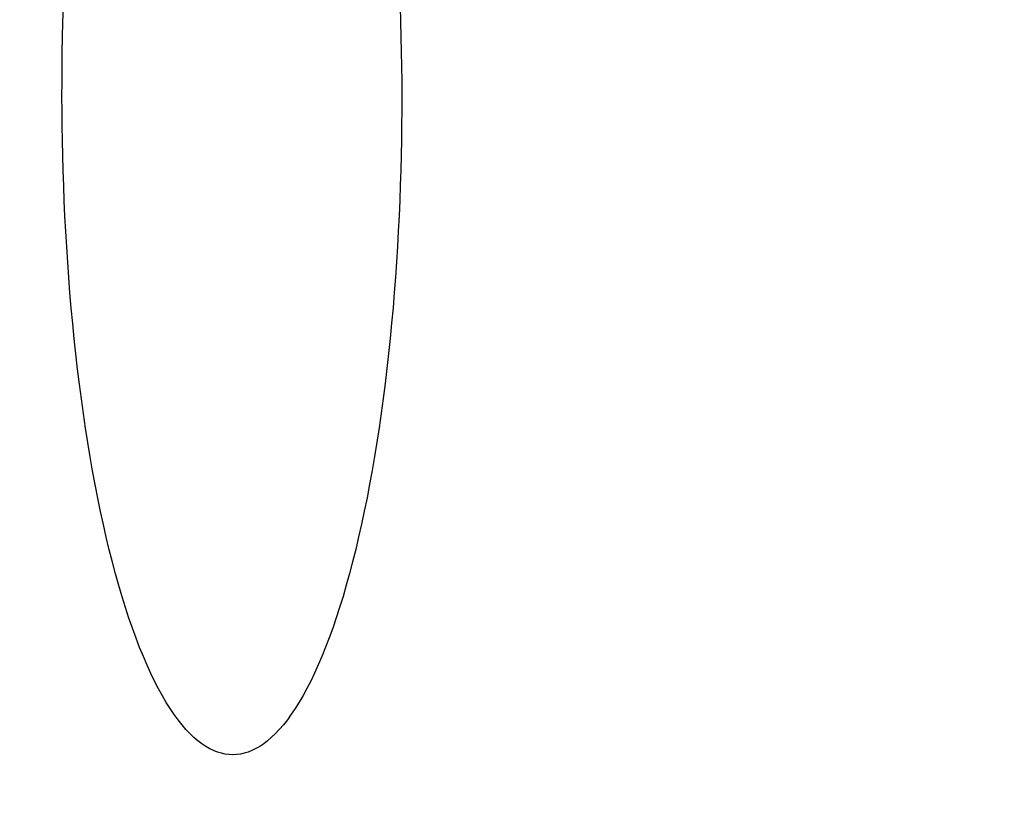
# Model space of a CAD drawing. Header units: millimetres. Extents: x -2852 to 102, y -106 to 97.
# Tile 144 of 256: x -2380 to -2369, y -12 to -4. Entities that reach past the tile are written whole.
import ezdxf

# ---------------------------------------------------------------- set-up
doc = ezdxf.new("R2010")
doc.units = ezdxf.units.MM
doc.header["$MEASUREMENT"] = 0
doc.layers.add('Predefinito', color=5, linetype='Continuous')

msp = doc.modelspace()

# ---------------------------------------------------------------- linework, layer by layer
at = {"layer": 'Predefinito', "extrusion": (-0.001366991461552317, 0.9999990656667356, 0)}
msp.add_lwpolyline([(1893.351324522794, 1025.42292373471), (1943.995638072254, 932.9039963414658), (1961.195860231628, 903.3342027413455), (1978.993972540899, 874.0949544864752), (1998.616769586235, 843.5455550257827), (2019.57383825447, 812.9372917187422), (2030.542156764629, 797.7648246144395), (2041.807183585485, 782.7956663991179), (2053.362682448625, 768.0910785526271), (2065.262349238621, 753.6442822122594), (2077.378819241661, 739.6632572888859), (2089.887840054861, 726.0076633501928), (2102.541407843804, 713.0045566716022), (2109.031955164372, 706.653154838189), (2115.637419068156, 700.4117466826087), (2122.164949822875, 694.4647839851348), (2128.809624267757, 688.6383311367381), (2135.576121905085, 682.9420587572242), (2142.469122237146, 677.385637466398), (2149.247856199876, 672.1639067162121), (2156.152456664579, 667.0940738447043), (2163.186477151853, 662.1888820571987), (2170.353255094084, 657.4618598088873), (2177.385123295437, 653.090251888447), (2184.545983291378, 648.9110545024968), (2191.838042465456, 644.9391512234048), (2199.261258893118, 641.1914949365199), (2206.558744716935, 637.7994573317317), (2213.976013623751, 634.6499397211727), (2217.728858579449, 633.1713967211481), (2221.510611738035, 631.7599396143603), (2225.320770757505, 630.4178294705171), (2229.158833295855, 629.1473273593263), (2233.492784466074, 627.8109071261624), (2237.855495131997, 626.5693829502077), (2242.242043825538, 625.4243394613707), (2246.65050374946, 624.3753822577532), (2250.820668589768, 623.4747271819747), (2255.007433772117, 622.6581809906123), (2259.208897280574, 621.9254063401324), (2263.422687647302, 621.2759436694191), (2267.618848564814, 620.7126819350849), (2271.823276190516, 620.2303412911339), (2276.03452739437, 619.8281001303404), (2280.25115904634, 619.5051368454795), (2284.471709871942, 619.2606014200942), (2288.694646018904, 619.0935302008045), (2292.918415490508, 619.0029311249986), (2297.141466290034, 618.9878121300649), (2305.55707747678, 619.1790170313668), (2313.954794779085, 619.6579889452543), (2322.325882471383, 620.4160973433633), (2330.66210220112, 621.4445185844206), (2338.947760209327, 622.733170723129), (2347.184703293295, 624.2748402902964), (2355.367115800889, 626.0616068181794), (2363.489182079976, 628.0855498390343), (2371.510279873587, 630.3286765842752), (2379.462038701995, 632.7929579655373), (2387.340598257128, 635.4722975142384), (2395.141678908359, 638.3606017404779), (2402.771482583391, 641.4149501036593), (2410.318012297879, 644.6638726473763), (2417.777958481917, 648.1037776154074), (2425.148011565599, 651.731073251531), (2432.266807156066, 655.457280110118), (2439.29190530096, 659.3574054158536), (2446.218870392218, 663.4296977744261), (2453.043600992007, 667.6731772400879), (2459.336958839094, 671.8008511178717), (2465.532588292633, 676.0781928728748), (2471.625899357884, 680.5058177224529), (2477.611476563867, 685.0847145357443), (2485.196021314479, 691.2439231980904), (2492.572953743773, 697.6527941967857), (2496.48016059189, 701.227419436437), (2500.322119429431, 704.8714970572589), (2504.097656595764, 708.5832848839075), (2507.805818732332, 712.3606644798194), (2514.889817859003, 719.9615224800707), (2521.70957167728, 727.7888870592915), (2528.210201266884, 735.7512486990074), (2534.459556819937, 743.8977345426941), (2540.461105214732, 752.2003302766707), (2546.233647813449, 760.6471974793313), (2551.824459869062, 769.2712208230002), (2557.213527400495, 778.000570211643), (2562.522258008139, 786.9957281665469), (2567.663563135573, 796.0696525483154), (2577.52678111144, 814.3908881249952), (2632.82336339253, 924.5810875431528), (2644.451836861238, 945.9817918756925), (2657.017906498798, 967.7557466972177), (2680.503230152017, 1005.603319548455), (2683.726436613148, 1011.103481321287), (2686.673477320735, 1016.485880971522), (2687.995116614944, 1019.075738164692), (2689.268848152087, 1021.731139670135), (2690.354444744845, 1024.168534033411), (2690.874860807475, 1025.41657920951), (2691.377838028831, 1026.687096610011)], dxfattribs=at)
msp.add_lwpolyline([(1893.351324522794, 1025.42292373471), (1943.995638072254, 932.9039963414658), (1961.195860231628, 903.3342027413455), (1978.993972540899, 874.0949544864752), (1998.616769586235, 843.5455550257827), (2019.57383825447, 812.9372917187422), (2030.542156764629, 797.7648246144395), (2041.807183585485, 782.7956663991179), (2053.362682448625, 768.0910785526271), (2065.262349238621, 753.6442822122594), (2077.378819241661, 739.6632572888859), (2089.887840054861, 726.0076633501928), (2102.541407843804, 713.0045566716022), (2109.031955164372, 706.653154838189), (2115.637419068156, 700.4117466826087), (2122.164949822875, 694.4647839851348), (2128.809624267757, 688.6383311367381), (2135.576121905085, 682.9420587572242), (2142.469122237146, 677.385637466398), (2149.247856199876, 672.1639067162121), (2156.152456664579, 667.0940738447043), (2163.186477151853, 662.1888820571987), (2170.353255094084, 657.4618598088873), (2177.385123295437, 653.090251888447), (2184.545983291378, 648.9110545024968), (2191.838042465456, 644.9391512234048), (2199.261258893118, 641.1914949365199), (2206.558744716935, 637.7994573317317), (2213.976013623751, 634.6499397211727), (2217.728858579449, 633.1713967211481), (2221.510611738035, 631.7599396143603), (2225.320770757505, 630.4178294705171), (2229.158833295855, 629.1473273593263), (2233.492784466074, 627.8109071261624), (2237.855495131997, 626.5693829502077), (2242.242043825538, 625.4243394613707), (2246.65050374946, 624.3753822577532), (2250.820668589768, 623.4747271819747), (2255.007433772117, 622.6581809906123), (2259.208897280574, 621.9254063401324), (2263.422687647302, 621.2759436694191), (2267.618848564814, 620.7126819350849), (2271.823276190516, 620.2303412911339), (2276.03452739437, 619.8281001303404), (2280.25115904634, 619.5051368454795), (2284.471709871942, 619.2606014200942), (2288.694646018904, 619.0935302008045), (2292.918415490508, 619.0029311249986), (2297.141466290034, 618.9878121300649), (2305.55707747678, 619.1790170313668), (2313.954794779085, 619.6579889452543), (2322.325882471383, 620.4160973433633), (2330.66210220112, 621.4445185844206), (2338.947760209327, 622.733170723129), (2347.184703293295, 624.2748402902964), (2355.367115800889, 626.0616068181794), (2363.489182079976, 628.0855498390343), (2371.510279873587, 630.3286765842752), (2379.462038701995, 632.7929579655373), (2387.340598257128, 635.4722975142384), (2395.141678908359, 638.3606017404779), (2402.771482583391, 641.4149501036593), (2410.318012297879, 644.6638726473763), (2417.777958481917, 648.1037776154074), (2425.148011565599, 651.731073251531), (2432.266807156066, 655.457280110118), (2439.29190530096, 659.3574054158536), (2446.218870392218, 663.4296977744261), (2453.043600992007, 667.6731772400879), (2459.336958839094, 671.8008511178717), (2465.532588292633, 676.0781928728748), (2471.625899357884, 680.5058177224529), (2477.611476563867, 685.0847145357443), (2485.196021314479, 691.2439231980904), (2492.572953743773, 697.6527941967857), (2496.48016059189, 701.227419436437), (2500.322119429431, 704.8714970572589), (2504.097656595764, 708.5832848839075), (2507.805818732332, 712.3606644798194), (2514.889817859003, 719.9615224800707), (2521.70957167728, 727.7888870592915), (2528.210201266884, 735.7512486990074), (2534.459556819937, 743.8977345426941), (2540.461105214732, 752.2003302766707), (2546.233647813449, 760.6471974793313), (2551.824459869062, 769.2712208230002), (2557.213527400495, 778.000570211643), (2562.522258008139, 786.9957281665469), (2567.663563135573, 796.0696525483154), (2577.52678111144, 814.3908881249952), (2632.82336339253, 924.5810875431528), (2644.451836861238, 945.9817918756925), (2657.017906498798, 967.7557466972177), (2680.503230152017, 1005.603319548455), (2683.726436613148, 1011.103481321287), (2686.673477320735, 1016.485880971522), (2687.995116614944, 1019.075738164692), (2689.268848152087, 1021.731139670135), (2690.354444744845, 1024.168534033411), (2690.874860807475, 1025.41657920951), (2691.377838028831, 1026.687096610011)], dxfattribs=at)
at = {"layer": 'Predefinito', "extrusion": (-0.001366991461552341, 0.9999990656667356, 0)}
msp.add_lwpolyline([(2685.093597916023, 1029.656408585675), (2684.652767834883, 1028.514424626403), (2684.178802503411, 1027.353558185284), (2683.136399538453, 1024.977799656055), (2681.976255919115, 1022.534376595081), (2680.708238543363, 1020.028532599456), (2679.342214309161, 1017.465511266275), (2677.888050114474, 1014.850556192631), (2674.754769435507, 1009.485819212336), (2647.236081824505, 964.8120572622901), (2634.885210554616, 943.0068633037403), (2623.437528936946, 921.6081928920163), (2573.471985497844, 821.6063727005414), (2563.678453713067, 803.1830507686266), (2553.533115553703, 785.344988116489), (2548.272492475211, 776.6534082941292), (2542.856685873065, 768.1177184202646), (2537.263285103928, 759.7411102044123), (2531.469879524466, 751.526775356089), (2525.454058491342, 743.4779055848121), (2519.19341136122, 735.5976926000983), (2512.665527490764, 727.8893281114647), (2505.84799623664, 720.3560038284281), (2498.718406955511, 713.0009114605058), (2495.029587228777, 709.3911996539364), (2491.254349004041, 705.8272427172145), (2487.389890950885, 702.3094396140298), (2483.433411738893, 698.8381893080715), (2479.382110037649, 695.4138907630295), (2475.233184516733, 692.0369429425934), (2469.343648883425, 687.4556619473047), (2463.270454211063, 682.973492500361), (2457.02125633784, 678.5985806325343), (2450.603711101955, 674.3390723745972), (2444.025474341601, 670.2031137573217), (2437.294201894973, 666.19885081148), (2430.417549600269, 662.3344295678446), (2423.403173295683, 658.6179960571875), (2416.25872881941, 655.057696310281), (2408.991872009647, 651.6616763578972), (2401.610258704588, 648.4380822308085), (2394.121544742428, 645.3950599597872), (2386.533385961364, 642.5407555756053), (2378.853438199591, 639.883315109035), (2371.089357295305, 637.430884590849), (2363.2487990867, 635.191610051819), (2355.339419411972, 633.1736375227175), (2347.368874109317, 631.3851130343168), (2339.34481901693, 629.8341826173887), (2331.274909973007, 628.528992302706), (2323.166802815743, 627.4776881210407), (2315.028153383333, 626.688416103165), (2306.866617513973, 626.1693222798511), (2298.68985104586, 625.9285526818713), (2294.598148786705, 625.9150851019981), (2290.505509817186, 625.9742533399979), (2286.412891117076, 626.1070756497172), (2282.321249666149, 626.3145702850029), (2278.23154244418, 626.5977554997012), (2274.144726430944, 626.9576495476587), (2270.061758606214, 627.395270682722), (2265.983595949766, 627.9116371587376), (2261.911195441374, 628.507767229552), (2257.845514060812, 629.1846791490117), (2253.787508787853, 629.9433911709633), (2249.738136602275, 630.7849215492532), (2245.698354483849, 631.7102885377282), (2241.669119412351, 632.7205103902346), (2237.651388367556, 633.816605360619), (2233.646118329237, 634.9995917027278), (2229.971796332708, 636.1656457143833), (2226.308964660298, 637.4051216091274), (2222.657749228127, 638.7169859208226), (2219.018275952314, 640.1002051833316), (2215.390670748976, 641.5537459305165), (2211.775059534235, 643.0765746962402), (2204.580322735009, 646.3259624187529), (2197.435072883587, 649.8401006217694), (2190.340317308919, 653.6107215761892), (2183.297063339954, 657.629557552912), (2176.30631830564, 661.8883408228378), (2169.369089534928, 666.378803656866), (2162.486384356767, 671.0926783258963), (2155.659210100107, 676.0216971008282), (2148.888574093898, 681.1575922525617), (2142.175483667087, 686.4920960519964), (2135.520946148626, 692.0169407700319), (2128.925968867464, 697.7238586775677), (2122.39155915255, 703.6045820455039), (2115.918724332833, 709.6508431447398), (2109.508471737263, 715.8543742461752), (2096.879742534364, 728.7001755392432), (2084.513430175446, 742.0758440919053), (2072.417593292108, 755.915238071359), (2060.600290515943, 770.1522156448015), (2049.069580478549, 784.7206349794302), (2037.833521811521, 799.5543542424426), (2026.900173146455, 814.587231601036), (2005.973840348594, 844.9858932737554), (1986.355051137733, 875.3874853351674), (1968.10827456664, 905.2628731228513), (1951.297979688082, 934.0829219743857), (1899.710998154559, 1028.227034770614)], dxfattribs=at)
msp.add_lwpolyline([(2685.093597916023, 1029.656408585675), (2684.652767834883, 1028.514424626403), (2684.178802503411, 1027.353558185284), (2683.136399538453, 1024.977799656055), (2681.976255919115, 1022.534376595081), (2680.708238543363, 1020.028532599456), (2679.342214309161, 1017.465511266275), (2677.888050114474, 1014.850556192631), (2674.754769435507, 1009.485819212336), (2647.236081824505, 964.8120572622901), (2634.885210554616, 943.0068633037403), (2623.437528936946, 921.6081928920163), (2573.471985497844, 821.6063727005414), (2563.678453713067, 803.1830507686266), (2553.533115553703, 785.344988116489), (2548.272492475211, 776.6534082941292), (2542.856685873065, 768.1177184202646), (2537.263285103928, 759.7411102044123), (2531.469879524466, 751.526775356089), (2525.454058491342, 743.4779055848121), (2519.19341136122, 735.5976926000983), (2512.665527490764, 727.8893281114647), (2505.84799623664, 720.3560038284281), (2498.718406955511, 713.0009114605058), (2495.029587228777, 709.3911996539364), (2491.254349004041, 705.8272427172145), (2487.389890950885, 702.3094396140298), (2483.433411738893, 698.8381893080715), (2479.382110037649, 695.4138907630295), (2475.233184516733, 692.0369429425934), (2469.343648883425, 687.4556619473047), (2463.270454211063, 682.973492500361), (2457.02125633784, 678.5985806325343), (2450.603711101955, 674.3390723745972), (2444.025474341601, 670.2031137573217), (2437.294201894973, 666.19885081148), (2430.417549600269, 662.3344295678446), (2423.403173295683, 658.6179960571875), (2416.25872881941, 655.057696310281), (2408.991872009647, 651.6616763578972), (2401.610258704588, 648.4380822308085), (2394.121544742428, 645.3950599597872), (2386.533385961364, 642.5407555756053), (2378.853438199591, 639.883315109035), (2371.089357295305, 637.430884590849), (2363.2487990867, 635.191610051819), (2355.339419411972, 633.1736375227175), (2347.368874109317, 631.3851130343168), (2339.34481901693, 629.8341826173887), (2331.274909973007, 628.528992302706), (2323.166802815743, 627.4776881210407), (2315.028153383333, 626.688416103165), (2306.866617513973, 626.1693222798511), (2298.68985104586, 625.9285526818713), (2294.598148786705, 625.9150851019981), (2290.505509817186, 625.9742533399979), (2286.412891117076, 626.1070756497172), (2282.321249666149, 626.3145702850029), (2278.23154244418, 626.5977554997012), (2274.144726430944, 626.9576495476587), (2270.061758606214, 627.395270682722), (2265.983595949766, 627.9116371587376), (2261.911195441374, 628.507767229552), (2257.845514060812, 629.1846791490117), (2253.787508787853, 629.9433911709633), (2249.738136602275, 630.7849215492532), (2245.698354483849, 631.7102885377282), (2241.669119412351, 632.7205103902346), (2237.651388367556, 633.816605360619), (2233.646118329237, 634.9995917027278), (2229.971796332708, 636.1656457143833), (2226.308964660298, 637.4051216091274), (2222.657749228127, 638.7169859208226), (2219.018275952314, 640.1002051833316), (2215.390670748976, 641.5537459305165), (2211.775059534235, 643.0765746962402), (2204.580322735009, 646.3259624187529), (2197.435072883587, 649.8401006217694), (2190.340317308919, 653.6107215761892), (2183.297063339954, 657.629557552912), (2176.30631830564, 661.8883408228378), (2169.369089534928, 666.378803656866), (2162.486384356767, 671.0926783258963), (2155.659210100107, 676.0216971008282), (2148.888574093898, 681.1575922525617), (2142.175483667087, 686.4920960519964), (2135.520946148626, 692.0169407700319), (2128.925968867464, 697.7238586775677), (2122.39155915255, 703.6045820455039), (2115.918724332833, 709.6508431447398), (2109.508471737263, 715.8543742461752), (2096.879742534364, 728.7001755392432), (2084.513430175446, 742.0758440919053), (2072.417593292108, 755.915238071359), (2060.600290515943, 770.1522156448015), (2049.069580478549, 784.7206349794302), (2037.833521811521, 799.5543542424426), (2026.900173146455, 814.587231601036), (2005.973840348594, 844.9858932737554), (1986.355051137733, 875.3874853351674), (1968.10827456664, 905.2628731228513), (1951.297979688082, 934.0829219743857), (1899.710998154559, 1028.227034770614)], dxfattribs=at)
at = {"layer": 'Predefinito', "extrusion": (-0.001366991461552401, 0.9999990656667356, 0)}
msp.add_lwpolyline([(1905.997822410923, 1031.428428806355), (1956.520984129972, 939.1582508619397), (1973.60453218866, 909.8168611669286), (1991.259059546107, 880.8453350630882), (2010.695863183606, 850.6233721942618), (2031.418514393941, 820.4007730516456), (2042.247419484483, 805.4451126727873), (2053.355742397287, 790.7096059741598), (2064.734860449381, 776.2565019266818), (2076.43433653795, 762.081482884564), (2088.325555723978, 748.3907403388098), (2100.576544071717, 735.0493230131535), (2112.939555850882, 722.3789109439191), (2119.268332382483, 716.2038331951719), (2125.699634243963, 710.1457278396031), (2132.045113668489, 704.3836209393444), (2138.493589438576, 698.7488820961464), (2145.048292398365, 693.2512228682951), (2151.712453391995, 687.9003548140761), (2158.252666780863, 682.8836246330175), (2164.899770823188, 678.0249701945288), (2171.655563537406, 673.33675698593), (2178.52156675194, 668.8319380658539), (2185.240655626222, 664.6786451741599), (2192.064280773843, 660.7210165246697), (2198.992865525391, 656.9728005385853), (2206.024797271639, 653.449331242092), (2212.916299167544, 650.2727041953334), (2219.898812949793, 647.3353820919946), (2223.423111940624, 645.9610588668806), (2226.968924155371, 644.652069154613), (2230.535890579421, 643.410239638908), (2234.123652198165, 642.2373970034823), (2238.169605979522, 641.0065670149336), (2242.240851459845, 639.8648201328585), (2246.336730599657, 638.812186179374), (2250.455498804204, 637.8483913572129), (2254.353226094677, 637.0217065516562), (2258.268264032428, 636.2731354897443), (2262.199242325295, 635.6023215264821), (2266.144102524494, 635.0088970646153), (2270.07487688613, 634.4955651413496), (2274.015905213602, 634.0575691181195), (2277.965941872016, 633.6942292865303), (2281.923741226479, 633.4048659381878), (2285.888028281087, 633.1887752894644), (2289.85741059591, 633.0451572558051), (2293.830466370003, 632.9731876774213), (2297.805773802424, 632.972042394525), (2305.73650788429, 633.1778775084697), (2313.662034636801, 633.6549275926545), (2321.573915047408, 634.3958589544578), (2329.463989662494, 635.3931204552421), (2337.31691743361, 636.6378809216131), (2345.133722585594, 638.1238482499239), (2352.90812033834, 639.8439832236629), (2360.633825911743, 641.7912466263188), (2368.271357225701, 643.9488468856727), (2375.8498479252, 646.3189358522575), (2383.364657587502, 648.8958320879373), (2390.810761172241, 651.6738342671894), (2398.097603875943, 654.6117491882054), (2405.308166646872, 657.7368640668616), (2412.438284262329, 661.0455118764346), (2419.483791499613, 664.5340255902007), (2426.289408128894, 668.1170587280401), (2433.004724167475, 671.8662564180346), (2439.624449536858, 675.7793492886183), (2446.143566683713, 679.8546955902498), (2452.151421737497, 683.8161770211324), (2458.061334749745, 687.9179720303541), (2463.867861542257, 692.1596947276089), (2469.564661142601, 696.5411020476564), (2476.774283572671, 702.4275868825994), (2483.783399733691, 708.5497547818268), (2487.495615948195, 711.9641711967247), (2491.146267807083, 715.4452261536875), (2494.734752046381, 718.9917420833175), (2498.260593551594, 722.6021817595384), (2505.001949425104, 729.8726302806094), (2511.501801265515, 737.3701929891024), (2517.709842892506, 745.0109719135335), (2523.692201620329, 752.8455871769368), (2529.453121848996, 760.8504326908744), (2535.010897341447, 769.016779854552), (2540.411160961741, 777.3790323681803), (2545.634181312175, 785.8694052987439), (2550.797351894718, 794.6460133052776), (2555.815460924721, 803.527700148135), (2565.492794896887, 821.545129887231), (2620.831805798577, 931.8062205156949), (2632.630802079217, 953.4826676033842), (2645.4134554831, 975.5875227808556), (2668.905650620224, 1013.445253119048), (2671.936917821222, 1018.653796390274), (2673.307180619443, 1021.129516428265), (2674.61864502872, 1023.604817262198), (2675.780684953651, 1025.917584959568), (2676.866640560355, 1028.226160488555), (2677.757342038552, 1030.277169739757), (2678.169630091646, 1031.296693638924), (2678.556852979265, 1032.310471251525)], dxfattribs=at)
msp.add_lwpolyline([(1905.997822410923, 1031.428428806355), (1956.520984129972, 939.1582508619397), (1973.60453218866, 909.8168611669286), (1991.259059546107, 880.8453350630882), (2010.695863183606, 850.6233721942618), (2031.418514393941, 820.4007730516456), (2042.247419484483, 805.4451126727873), (2053.355742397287, 790.7096059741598), (2064.734860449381, 776.2565019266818), (2076.43433653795, 762.081482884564), (2088.325555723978, 748.3907403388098), (2100.576544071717, 735.0493230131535), (2112.939555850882, 722.3789109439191), (2119.268332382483, 716.2038331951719), (2125.699634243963, 710.1457278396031), (2132.045113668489, 704.3836209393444), (2138.493589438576, 698.7488820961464), (2145.048292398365, 693.2512228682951), (2151.712453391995, 687.9003548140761), (2158.252666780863, 682.8836246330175), (2164.899770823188, 678.0249701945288), (2171.655563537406, 673.33675698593), (2178.52156675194, 668.8319380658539), (2185.240655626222, 664.6786451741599), (2192.064280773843, 660.7210165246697), (2198.992865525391, 656.9728005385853), (2206.024797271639, 653.449331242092), (2212.916299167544, 650.2727041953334), (2219.898812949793, 647.3353820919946), (2223.423111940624, 645.9610588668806), (2226.968924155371, 644.652069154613), (2230.535890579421, 643.410239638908), (2234.123652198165, 642.2373970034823), (2238.169605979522, 641.0065670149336), (2242.240851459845, 639.8648201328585), (2246.336730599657, 638.812186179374), (2250.455498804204, 637.8483913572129), (2254.353226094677, 637.0217065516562), (2258.268264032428, 636.2731354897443), (2262.199242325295, 635.6023215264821), (2266.144102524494, 635.0088970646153), (2270.07487688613, 634.4955651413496), (2274.015905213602, 634.0575691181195), (2277.965941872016, 633.6942292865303), (2281.923741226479, 633.4048659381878), (2285.888028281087, 633.1887752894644), (2289.85741059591, 633.0451572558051), (2293.830466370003, 632.9731876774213), (2297.805773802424, 632.972042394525), (2305.73650788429, 633.1778775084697), (2313.662034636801, 633.6549275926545), (2321.573915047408, 634.3958589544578), (2329.463989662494, 635.3931204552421), (2337.31691743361, 636.6378809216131), (2345.133722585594, 638.1238482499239), (2352.90812033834, 639.8439832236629), (2360.633825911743, 641.7912466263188), (2368.271357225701, 643.9488468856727), (2375.8498479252, 646.3189358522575), (2383.364657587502, 648.8958320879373), (2390.810761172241, 651.6738342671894), (2398.097603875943, 654.6117491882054), (2405.308166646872, 657.7368640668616), (2412.438284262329, 661.0455118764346), (2419.483791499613, 664.5340255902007), (2426.289408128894, 668.1170587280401), (2433.004724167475, 671.8662564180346), (2439.624449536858, 675.7793492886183), (2446.143566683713, 679.8546955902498), (2452.151421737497, 683.8161770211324), (2458.061334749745, 687.9179720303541), (2463.867861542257, 692.1596947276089), (2469.564661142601, 696.5411020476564), (2476.774283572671, 702.4275868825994), (2483.783399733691, 708.5497547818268), (2487.495615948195, 711.9641711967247), (2491.146267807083, 715.4452261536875), (2494.734752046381, 718.9917420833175), (2498.260593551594, 722.6021817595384), (2505.001949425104, 729.8726302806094), (2511.501801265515, 737.3701929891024), (2517.709842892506, 745.0109719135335), (2523.692201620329, 752.8455871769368), (2529.453121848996, 760.8504326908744), (2535.010897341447, 769.016779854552), (2540.411160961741, 777.3790323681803), (2545.634181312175, 785.8694052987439), (2550.797351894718, 794.6460133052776), (2555.815460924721, 803.527700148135), (2565.492794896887, 821.545129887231), (2620.831805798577, 931.8062205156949), (2632.630802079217, 953.4826676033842), (2645.4134554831, 975.5875227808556), (2668.905650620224, 1013.445253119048), (2671.936917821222, 1018.653796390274), (2673.307180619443, 1021.129516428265), (2674.61864502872, 1023.604817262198), (2675.780684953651, 1025.917584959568), (2676.866640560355, 1028.226160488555), (2677.757342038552, 1030.277169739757), (2678.169630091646, 1031.296693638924), (2678.556852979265, 1032.310471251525)], dxfattribs=at)
at = {"layer": 'Predefinito', "extrusion": (-0.001366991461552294, 0.9999990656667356, 0)}
msp.add_lwpolyline([(1899.674573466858, 1028.425676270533), (1950.258311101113, 936.0311236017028), (1967.400196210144, 906.575531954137), (1985.126516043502, 877.4701447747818), (2004.656316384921, 847.0844636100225), (2025.496176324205, 816.669032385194), (2036.394788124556, 801.6049686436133), (2047.581462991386, 786.7526361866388), (2059.048771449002, 772.1737902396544), (2070.848342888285, 757.8628825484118), (2082.852187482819, 744.026998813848), (2095.23219206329, 730.5284931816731), (2107.740481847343, 717.6917338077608), (2114.150143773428, 711.4284940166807), (2120.668526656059, 705.2787372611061), (2127.105031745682, 699.4242024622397), (2133.651606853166, 693.6936066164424), (2140.312207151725, 688.0966408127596), (2147.090787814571, 682.642996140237), (2153.750261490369, 677.5237656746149), (2160.526113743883, 672.5595220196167), (2167.421020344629, 667.7628195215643), (2174.437410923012, 663.1468989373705), (2181.312889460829, 658.8844485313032), (2188.30513203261, 654.8160355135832), (2195.415453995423, 650.9559758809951), (2202.643028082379, 647.3204130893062), (2209.73752194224, 644.0360807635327), (2216.937413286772, 640.9926609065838), (2220.575985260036, 639.5662277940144), (2224.239767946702, 638.2060043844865), (2227.928330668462, 636.9140345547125), (2231.64124274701, 635.6923621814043), (2235.831195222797, 634.4087370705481), (2240.048173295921, 633.2171015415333), (2244.289387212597, 632.1182628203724), (2248.553001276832, 631.1118868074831), (2252.586947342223, 630.2482168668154), (2256.637848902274, 629.4656582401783), (2260.704069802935, 628.7638639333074), (2264.783395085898, 628.1424203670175), (2268.846862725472, 627.6041235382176), (2272.919590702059, 627.1439552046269), (2277.000234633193, 626.7611647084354), (2281.087450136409, 626.4550013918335), (2285.179869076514, 626.2246883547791), (2289.276028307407, 626.0693437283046), (2293.374440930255, 625.98805940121), (2297.473620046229, 625.979927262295), (2305.646792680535, 626.1784472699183), (2313.808414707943, 626.6564582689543), (2321.949898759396, 627.4059781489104), (2330.063045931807, 628.4188195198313), (2338.132338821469, 629.6855258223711), (2346.159212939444, 631.1993442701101), (2354.137618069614, 632.952795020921), (2362.061503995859, 634.9383982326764), (2369.890818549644, 637.1387617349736), (2377.655943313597, 639.5559469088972), (2385.352627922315, 642.1840648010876), (2392.9762200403, 645.0172180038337), (2400.434543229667, 648.0133496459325), (2407.813089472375, 651.200368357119), (2415.108121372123, 654.574644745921), (2422.315901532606, 658.1325494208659), (2429.27810764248, 661.7871694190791), (2436.148314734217, 665.6118309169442), (2442.921659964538, 669.6045235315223), (2449.59358383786, 673.7639364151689), (2455.744190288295, 677.8085140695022), (2461.796961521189, 681.9980824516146), (2467.746880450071, 686.3327562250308), (2473.588068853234, 690.8129082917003), (2480.985152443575, 696.835755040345), (2488.178176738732, 703.1012744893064), (2491.987888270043, 706.5957953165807), (2495.734193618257, 710.1583616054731), (2499.416204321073, 713.7875134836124), (2503.033206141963, 717.481423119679), (2509.945883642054, 724.91707638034), (2516.605686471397, 732.579540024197), (2522.960022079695, 740.3811103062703), (2529.075879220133, 748.3716608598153), (2534.957113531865, 756.5253814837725), (2540.622272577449, 764.8319886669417), (2546.117810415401, 773.3251265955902), (2551.423854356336, 781.9349877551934), (2556.659804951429, 790.8208707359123), (2561.739512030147, 799.7986763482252), (2571.509788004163, 817.9680090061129), (2626.827584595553, 928.1936540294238), (2638.541319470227, 949.7322297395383), (2651.215680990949, 971.6716347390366), (2674.70444038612, 1009.524286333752), (2677.831677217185, 1014.878638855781), (2679.262425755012, 1017.450514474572), (2680.646061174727, 1020.04534911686), (2681.887900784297, 1022.49666156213), (2683.067744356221, 1024.978650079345), (2684.055893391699, 1027.222851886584), (2684.52224544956, 1028.356636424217), (2684.967345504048, 1029.498783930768)], dxfattribs=at)
msp.add_lwpolyline([(1899.674573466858, 1028.425676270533), (1950.258311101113, 936.0311236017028), (1967.400196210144, 906.575531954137), (1985.126516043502, 877.4701447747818), (2004.656316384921, 847.0844636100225), (2025.496176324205, 816.669032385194), (2036.394788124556, 801.6049686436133), (2047.581462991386, 786.7526361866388), (2059.048771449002, 772.1737902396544), (2070.848342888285, 757.8628825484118), (2082.852187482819, 744.026998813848), (2095.23219206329, 730.5284931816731), (2107.740481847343, 717.6917338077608), (2114.150143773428, 711.4284940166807), (2120.668526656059, 705.2787372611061), (2127.105031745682, 699.4242024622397), (2133.651606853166, 693.6936066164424), (2140.312207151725, 688.0966408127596), (2147.090787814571, 682.642996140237), (2153.750261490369, 677.5237656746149), (2160.526113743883, 672.5595220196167), (2167.421020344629, 667.7628195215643), (2174.437410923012, 663.1468989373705), (2181.312889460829, 658.8844485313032), (2188.30513203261, 654.8160355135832), (2195.415453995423, 650.9559758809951), (2202.643028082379, 647.3204130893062), (2209.73752194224, 644.0360807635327), (2216.937413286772, 640.9926609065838), (2220.575985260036, 639.5662277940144), (2224.239767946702, 638.2060043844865), (2227.928330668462, 636.9140345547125), (2231.64124274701, 635.6923621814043), (2235.831195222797, 634.4087370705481), (2240.048173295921, 633.2171015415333), (2244.289387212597, 632.1182628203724), (2248.553001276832, 631.1118868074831), (2252.586947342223, 630.2482168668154), (2256.637848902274, 629.4656582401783), (2260.704069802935, 628.7638639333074), (2264.783395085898, 628.1424203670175), (2268.846862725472, 627.6041235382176), (2272.919590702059, 627.1439552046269), (2277.000234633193, 626.7611647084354), (2281.087450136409, 626.4550013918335), (2285.179869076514, 626.2246883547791), (2289.276028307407, 626.0693437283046), (2293.374440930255, 625.98805940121), (2297.473620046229, 625.979927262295), (2305.646792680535, 626.1784472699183), (2313.808414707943, 626.6564582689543), (2321.949898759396, 627.4059781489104), (2330.063045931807, 628.4188195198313), (2338.132338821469, 629.6855258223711), (2346.159212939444, 631.1993442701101), (2354.137618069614, 632.952795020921), (2362.061503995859, 634.9383982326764), (2369.890818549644, 637.1387617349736), (2377.655943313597, 639.5559469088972), (2385.352627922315, 642.1840648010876), (2392.9762200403, 645.0172180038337), (2400.434543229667, 648.0133496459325), (2407.813089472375, 651.200368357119), (2415.108121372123, 654.574644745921), (2422.315901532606, 658.1325494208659), (2429.27810764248, 661.7871694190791), (2436.148314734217, 665.6118309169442), (2442.921659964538, 669.6045235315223), (2449.59358383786, 673.7639364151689), (2455.744190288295, 677.8085140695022), (2461.796961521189, 681.9980824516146), (2467.746880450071, 686.3327562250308), (2473.588068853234, 690.8129082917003), (2480.985152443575, 696.835755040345), (2488.178176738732, 703.1012744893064), (2491.987888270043, 706.5957953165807), (2495.734193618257, 710.1583616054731), (2499.416204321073, 713.7875134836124), (2503.033206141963, 717.481423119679), (2509.945883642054, 724.91707638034), (2516.605686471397, 732.579540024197), (2522.960022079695, 740.3811103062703), (2529.075879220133, 748.3716608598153), (2534.957113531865, 756.5253814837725), (2540.622272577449, 764.8319886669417), (2546.117810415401, 773.3251265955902), (2551.423854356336, 781.9349877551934), (2556.659804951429, 790.8208707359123), (2561.739512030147, 799.7986763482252), (2571.509788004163, 817.9680090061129), (2626.827584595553, 928.1936540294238), (2638.541319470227, 949.7322297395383), (2651.215680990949, 971.6716347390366), (2674.70444038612, 1009.524286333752), (2677.831677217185, 1014.878638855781), (2679.262425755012, 1017.450514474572), (2680.646061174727, 1020.04534911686), (2681.887900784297, 1022.49666156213), (2683.067744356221, 1024.978650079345), (2684.055893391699, 1027.222851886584), (2684.52224544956, 1028.356636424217), (2684.967345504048, 1029.498783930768)], dxfattribs=at)
at = {"layer": 'Predefinito'}
for points in [[(-2375.863548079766, -3.822250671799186, 646.2563822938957), (-2375.858131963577, -3.983123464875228, 646.2758396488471), (-2375.853709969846, -4.143124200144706, 646.2915789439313), (-2375.850261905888, -4.302133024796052, 646.3036764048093), (-2375.847766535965, -4.460035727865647, 646.3122121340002), (-2375.846201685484, -4.616723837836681, 646.317269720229), (-2375.845544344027, -4.772094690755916, 646.3189358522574), (-2375.845776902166, -4.927466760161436, 646.317269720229), (-2375.846913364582, -5.084158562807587, 646.3122121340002), (-2375.848977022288, -5.242067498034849, 646.3036764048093), (-2375.851990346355, -5.401085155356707, 646.2915789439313), (-2375.85597488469, -5.561097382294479, 646.2758396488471), (-2375.86095115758, -5.721984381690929, 646.2563822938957), (-2375.866938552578, -5.883620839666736, 646.2331349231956), (-2375.873955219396, -6.045876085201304, 646.2060302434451), (-2375.882017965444, -6.208614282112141, 646.1750060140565), (-2375.891142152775, -6.37169465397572, 646.1400054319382), (-2375.90134159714, -6.534971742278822, 646.1009775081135), (-2375.912628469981, -6.698295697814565, 646.057877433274), (-2375.925013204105, -6.861512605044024, 646.0106669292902), (-2375.938504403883, -7.024464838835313, 645.9593145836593), (-2375.953108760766, -7.186991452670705, 645.9037961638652), (-2375.968830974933, -7.348928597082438, 645.844094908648), (-2375.985673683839, -7.510109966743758, 645.7802017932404), (-2376.003637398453, -7.67036727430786, 645.7121157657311), (-2376.02272044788, -7.829530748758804, 645.6398439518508), (-2376.042918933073, -7.987429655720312, 645.5634018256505), (-2376.064226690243, -8.143892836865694, 645.4828133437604), (-2376.086635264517, -8.298749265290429, 645.3981110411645), (-2376.110133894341, -8.451828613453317, 645.3093360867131), (-2376.13470950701, -8.602961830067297, 645.2165382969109), (-2376.160346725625, -8.751981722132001, 645.1197761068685), (-2376.187027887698, -8.898723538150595, 645.0191164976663), (-2376.214733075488, -9.04302554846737, 644.9146348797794), (-2376.243440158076, -9.184729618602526, 644.8064149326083), (-2376.273124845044, -9.323681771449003, 644.6945484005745), (-2376.303760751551, -9.459732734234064, 644.5791348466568), (-2376.335319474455, -9.592738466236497, 644.4602813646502), (-2376.367770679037, -9.722560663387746, 644.3381022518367), (-2376.401082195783, -9.849067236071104, 644.2127186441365), (-2376.435220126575, -9.972132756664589, 644.084258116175), (-2376.470148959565, -10.09163887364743, 643.9528542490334), (-2376.505831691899, -10.20747468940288, 643.8186461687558), (-2376.542229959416, -10.31953709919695, 643.6817780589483), (-2376.579304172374, -10.42773108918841, 643.5423986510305), (-2376.617013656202, -10.53196999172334, 643.4006606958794), (-2376.655316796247, -10.63217569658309, 643.2567204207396), (-2376.694171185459, -10.72827881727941, 643.1107369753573), (-2376.733533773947, -10.82021881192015, 642.9628718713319), (-2376.773361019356, -10.90794405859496, 642.8132884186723), (-2376.813609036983, -10.99141188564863, 642.66215116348), (-2376.854233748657, -11.07058855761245, 642.5096253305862), (-2376.895191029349, -11.14544921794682, 642.3558762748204), (-2376.936436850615, -11.21597779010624, 642.2010689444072), (-2376.977927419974, -11.28216683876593, 642.0453673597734), (-2377.019619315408, -11.34401739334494, 641.8889341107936), (-2377.061469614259, -11.40153873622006, 641.7319298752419), (-2377.103436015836, -11.45474815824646, 641.5745129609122), (-2377.145476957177, -11.50367068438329, 641.416838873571), (-2377.187551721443, -11.54833877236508, 641.259059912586), (-2377.229620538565, -11.58879198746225, 641.1013247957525), (-2377.271644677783, -11.62507665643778, 640.9437783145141), (-2377.313586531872, -11.65724550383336, 640.7865610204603), (-2377.355409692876, -11.68535727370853, 640.6298089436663), (-2377.39707901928, -11.70947633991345, 640.4736533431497), (-2377.438560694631, -11.72967230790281, 640.3182204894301), (-2377.479822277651, -11.74601961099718, 640.1636314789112), (-2377.520832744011, -11.75859710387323, 640.0100020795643), (-2377.561562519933, -11.76748765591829, 639.8574426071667), (-2377.601983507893, -11.77277774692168, 639.7060578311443), (-2377.642069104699, -11.77455706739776, 639.5559469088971), (-2377.68215941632, -11.77288734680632, 639.4058359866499), (-2377.722594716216, -11.76770778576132, 639.2544512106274), (-2377.763348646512, -11.75892862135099, 639.1018917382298), (-2377.804393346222, -11.74646329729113, 638.9482623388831), (-2377.84569946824, -11.73022886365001, 638.793673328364), (-2377.88723620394, -11.71014638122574, 638.6382404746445), (-2377.928971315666, -11.68614132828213, 638.4820848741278), (-2377.970871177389, -11.65814400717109, 638.3253327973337), (-2378.012900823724, -11.62608994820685, 638.1681155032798), (-2378.055024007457, -11.58992030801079, 638.0105690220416), (-2378.097203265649, -11.54958225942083, 637.8528339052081), (-2378.139399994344, -11.505029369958, 637.6950549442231), (-2378.181574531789, -11.45622196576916, 637.5373808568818), (-2378.223686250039, -11.40312747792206, 637.3799639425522), (-2378.265693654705, -11.34572076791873, 637.2229597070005), (-2378.307554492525, -11.28398442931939, 637.0665264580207), (-2378.349225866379, -11.21790906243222, 636.9108248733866), (-2378.390664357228, -11.14749351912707, 636.7560175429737), (-2378.431826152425, -11.07274511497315, 636.6022684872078), (-2378.472667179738, -10.99367980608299, 636.4497426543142), (-2378.513143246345, -10.91032232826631, 636.2986053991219), (-2378.553210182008, -10.8227062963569, 636.1490219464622), (-2378.592823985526, -10.73087426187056, 636.0011568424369), (-2378.63194097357, -10.63487772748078, 635.8551733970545), (-2378.670517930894, -10.5347771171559, 635.7112331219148), (-2378.708512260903, -10.43064170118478, 635.5694951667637), (-2378.745882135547, -10.32254947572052, 635.4301157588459), (-2378.78258664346, -10.21058699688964, 635.2932476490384), (-2378.818585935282, -10.09484916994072, 635.159039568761), (-2378.853841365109, -9.975438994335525, 635.0276357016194), (-2378.888315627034, -9.852467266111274, 634.8991751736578), (-2378.92197288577, -9.726052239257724, 634.7737915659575), (-2378.954778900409, -9.596319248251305, 634.651612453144), (-2378.986701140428, -9.46340029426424, 634.5327589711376), (-2379.0177088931, -9.32743359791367, 634.4173454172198), (-2379.047773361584, -9.188563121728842, 634.3054788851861), (-2379.07686775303, -9.046938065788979, 634.1972589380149), (-2379.104967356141, -8.902712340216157, 634.0927773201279), (-2379.132049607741, -8.756044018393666, 633.9921177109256), (-2379.158094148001, -8.607094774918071, 633.8953555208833), (-2379.18308286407, -8.456029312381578, 633.8025577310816), (-2379.206999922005, -8.303014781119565, 633.7137827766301), (-2379.229831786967, -8.148220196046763, 633.6290804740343), (-2379.251567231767, -7.991815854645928, 633.5484919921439), (-2379.272197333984, -7.833972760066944, 633.4720498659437), (-2379.291715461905, -7.674862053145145, 633.3997780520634), (-2379.310117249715, -7.514654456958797, 633.3316920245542), (-2379.327400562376, -7.353519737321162, 633.2677989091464), (-2379.343565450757, -7.191626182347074, 633.2080976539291), (-2379.35861409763, -7.029140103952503, 633.152579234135), (-2379.372550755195, -6.86622536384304, 633.101226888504), (-2379.385381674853, -6.703042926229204, 633.0540163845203), (-2379.397115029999, -6.539750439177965, 633.010916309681), (-2379.407760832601, -6.376501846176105, 632.9718883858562), (-2379.417330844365, -6.213447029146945, 632.9368878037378), (-2379.425838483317, -6.050731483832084, 632.9058635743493), (-2379.433298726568, -5.88849602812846, 632.8787588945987), (-2379.439728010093, -5.726876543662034, 632.8555115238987), (-2379.445144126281, -5.566003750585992, 632.8360541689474), (-2379.449566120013, -5.406003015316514, 632.8203148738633), (-2379.453014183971, -5.24699419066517, 632.8082174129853), (-2379.455509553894, -5.089091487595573, 632.7996816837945), (-2379.457074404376, -4.932403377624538, 632.7946240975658), (-2379.457731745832, -4.777032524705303, 632.7929579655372)], [(-2375.863548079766, -3.822250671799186, 646.2563822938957), (-2375.858131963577, -3.983123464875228, 646.2758396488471), (-2375.853709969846, -4.143124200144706, 646.2915789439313), (-2375.850261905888, -4.302133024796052, 646.3036764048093), (-2375.847766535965, -4.460035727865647, 646.3122121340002), (-2375.846201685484, -4.616723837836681, 646.317269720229), (-2375.845544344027, -4.772094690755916, 646.3189358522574), (-2375.845776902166, -4.927466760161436, 646.317269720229), (-2375.846913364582, -5.084158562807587, 646.3122121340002), (-2375.848977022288, -5.242067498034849, 646.3036764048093), (-2375.851990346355, -5.401085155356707, 646.2915789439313), (-2375.85597488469, -5.561097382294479, 646.2758396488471), (-2375.86095115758, -5.721984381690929, 646.2563822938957), (-2375.866938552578, -5.883620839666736, 646.2331349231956), (-2375.873955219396, -6.045876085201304, 646.2060302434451), (-2375.882017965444, -6.208614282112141, 646.1750060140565), (-2375.891142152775, -6.37169465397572, 646.1400054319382), (-2375.90134159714, -6.534971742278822, 646.1009775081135), (-2375.912628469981, -6.698295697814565, 646.057877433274), (-2375.925013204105, -6.861512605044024, 646.0106669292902), (-2375.938504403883, -7.024464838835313, 645.9593145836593), (-2375.953108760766, -7.186991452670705, 645.9037961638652), (-2375.968830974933, -7.348928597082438, 645.844094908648), (-2375.985673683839, -7.510109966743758, 645.7802017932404), (-2376.003637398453, -7.67036727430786, 645.7121157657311), (-2376.02272044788, -7.829530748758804, 645.6398439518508), (-2376.042918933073, -7.987429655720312, 645.5634018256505), (-2376.064226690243, -8.143892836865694, 645.4828133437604), (-2376.086635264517, -8.298749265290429, 645.3981110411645), (-2376.110133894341, -8.451828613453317, 645.3093360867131), (-2376.13470950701, -8.602961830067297, 645.2165382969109), (-2376.160346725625, -8.751981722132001, 645.1197761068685), (-2376.187027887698, -8.898723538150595, 645.0191164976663), (-2376.214733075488, -9.04302554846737, 644.9146348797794), (-2376.243440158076, -9.184729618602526, 644.8064149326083), (-2376.273124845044, -9.323681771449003, 644.6945484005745), (-2376.303760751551, -9.459732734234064, 644.5791348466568), (-2376.335319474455, -9.592738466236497, 644.4602813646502), (-2376.367770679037, -9.722560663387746, 644.3381022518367), (-2376.401082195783, -9.849067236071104, 644.2127186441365), (-2376.435220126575, -9.972132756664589, 644.084258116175), (-2376.470148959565, -10.09163887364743, 643.9528542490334), (-2376.505831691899, -10.20747468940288, 643.8186461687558), (-2376.542229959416, -10.31953709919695, 643.6817780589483), (-2376.579304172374, -10.42773108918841, 643.5423986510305), (-2376.617013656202, -10.53196999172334, 643.4006606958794), (-2376.655316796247, -10.63217569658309, 643.2567204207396), (-2376.694171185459, -10.72827881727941, 643.1107369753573), (-2376.733533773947, -10.82021881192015, 642.9628718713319), (-2376.773361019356, -10.90794405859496, 642.8132884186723), (-2376.813609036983, -10.99141188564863, 642.66215116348), (-2376.854233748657, -11.07058855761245, 642.5096253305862), (-2376.895191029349, -11.14544921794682, 642.3558762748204), (-2376.936436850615, -11.21597779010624, 642.2010689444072), (-2376.977927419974, -11.28216683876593, 642.0453673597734), (-2377.019619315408, -11.34401739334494, 641.8889341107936), (-2377.061469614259, -11.40153873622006, 641.7319298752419), (-2377.103436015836, -11.45474815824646, 641.5745129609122), (-2377.145476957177, -11.50367068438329, 641.416838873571), (-2377.187551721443, -11.54833877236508, 641.259059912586), (-2377.229620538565, -11.58879198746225, 641.1013247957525), (-2377.271644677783, -11.62507665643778, 640.9437783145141), (-2377.313586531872, -11.65724550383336, 640.7865610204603), (-2377.355409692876, -11.68535727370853, 640.6298089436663), (-2377.39707901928, -11.70947633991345, 640.4736533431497), (-2377.438560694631, -11.72967230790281, 640.3182204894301), (-2377.479822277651, -11.74601961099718, 640.1636314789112), (-2377.520832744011, -11.75859710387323, 640.0100020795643), (-2377.561562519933, -11.76748765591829, 639.8574426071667), (-2377.601983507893, -11.77277774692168, 639.7060578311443), (-2377.642069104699, -11.77455706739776, 639.5559469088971), (-2377.68215941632, -11.77288734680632, 639.4058359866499), (-2377.722594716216, -11.76770778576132, 639.2544512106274), (-2377.763348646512, -11.75892862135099, 639.1018917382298), (-2377.804393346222, -11.74646329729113, 638.9482623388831), (-2377.84569946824, -11.73022886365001, 638.793673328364), (-2377.88723620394, -11.71014638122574, 638.6382404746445), (-2377.928971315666, -11.68614132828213, 638.4820848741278), (-2377.970871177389, -11.65814400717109, 638.3253327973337), (-2378.012900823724, -11.62608994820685, 638.1681155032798), (-2378.055024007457, -11.58992030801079, 638.0105690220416), (-2378.097203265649, -11.54958225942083, 637.8528339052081), (-2378.139399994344, -11.505029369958, 637.6950549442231), (-2378.181574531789, -11.45622196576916, 637.5373808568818), (-2378.223686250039, -11.40312747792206, 637.3799639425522), (-2378.265693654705, -11.34572076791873, 637.2229597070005), (-2378.307554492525, -11.28398442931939, 637.0665264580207), (-2378.349225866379, -11.21790906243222, 636.9108248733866), (-2378.390664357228, -11.14749351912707, 636.7560175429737), (-2378.431826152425, -11.07274511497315, 636.6022684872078), (-2378.472667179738, -10.99367980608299, 636.4497426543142), (-2378.513143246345, -10.91032232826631, 636.2986053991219), (-2378.553210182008, -10.8227062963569, 636.1490219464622), (-2378.592823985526, -10.73087426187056, 636.0011568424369), (-2378.63194097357, -10.63487772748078, 635.8551733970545), (-2378.670517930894, -10.5347771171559, 635.7112331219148), (-2378.708512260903, -10.43064170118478, 635.5694951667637), (-2378.745882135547, -10.32254947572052, 635.4301157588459), (-2378.78258664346, -10.21058699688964, 635.2932476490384), (-2378.818585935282, -10.09484916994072, 635.159039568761), (-2378.853841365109, -9.975438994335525, 635.0276357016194), (-2378.888315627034, -9.852467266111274, 634.8991751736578), (-2378.92197288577, -9.726052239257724, 634.7737915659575), (-2378.954778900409, -9.596319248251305, 634.651612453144), (-2378.986701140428, -9.46340029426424, 634.5327589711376), (-2379.0177088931, -9.32743359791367, 634.4173454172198), (-2379.047773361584, -9.188563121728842, 634.3054788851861), (-2379.07686775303, -9.046938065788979, 634.1972589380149), (-2379.104967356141, -8.902712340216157, 634.0927773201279), (-2379.132049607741, -8.756044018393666, 633.9921177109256), (-2379.158094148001, -8.607094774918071, 633.8953555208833), (-2379.18308286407, -8.456029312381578, 633.8025577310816), (-2379.206999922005, -8.303014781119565, 633.7137827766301), (-2379.229831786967, -8.148220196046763, 633.6290804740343), (-2379.251567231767, -7.991815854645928, 633.5484919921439), (-2379.272197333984, -7.833972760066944, 633.4720498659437), (-2379.291715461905, -7.674862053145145, 633.3997780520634), (-2379.310117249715, -7.514654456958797, 633.3316920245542), (-2379.327400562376, -7.353519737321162, 633.2677989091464), (-2379.343565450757, -7.191626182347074, 633.2080976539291), (-2379.35861409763, -7.029140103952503, 633.152579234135), (-2379.372550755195, -6.86622536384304, 633.101226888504), (-2379.385381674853, -6.703042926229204, 633.0540163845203), (-2379.397115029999, -6.539750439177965, 633.010916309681), (-2379.407760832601, -6.376501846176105, 632.9718883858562), (-2379.417330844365, -6.213447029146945, 632.9368878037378), (-2379.425838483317, -6.050731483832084, 632.9058635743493), (-2379.433298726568, -5.88849602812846, 632.8787588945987), (-2379.439728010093, -5.726876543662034, 632.8555115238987), (-2379.445144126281, -5.566003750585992, 632.8360541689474), (-2379.449566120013, -5.406003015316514, 632.8203148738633), (-2379.453014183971, -5.24699419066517, 632.8082174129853), (-2379.455509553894, -5.089091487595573, 632.7996816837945), (-2379.457074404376, -4.932403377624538, 632.7946240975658), (-2379.457731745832, -4.777032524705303, 632.7929579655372)], [(-2379.457731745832, -4.777032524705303, 632.7929579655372), (-2379.457499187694, -4.621660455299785, 632.7946240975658), (-2379.456362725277, -4.464968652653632, 632.7996816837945), (-2379.454299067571, -4.307059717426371, 632.8082174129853), (-2379.451285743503, -4.148042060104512, 632.8203148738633), (-2379.447301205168, -3.98802983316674, 632.8360541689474), (-2379.442324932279, -3.827142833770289, 632.8555115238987)], [(-2379.457731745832, -4.777032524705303, 632.7929579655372), (-2379.457499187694, -4.621660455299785, 632.7946240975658), (-2379.456362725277, -4.464968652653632, 632.7996816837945), (-2379.454299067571, -4.307059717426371, 632.8082174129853), (-2379.451285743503, -4.148042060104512, 632.8203148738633), (-2379.447301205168, -3.98802983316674, 632.8360541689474), (-2379.442324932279, -3.827142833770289, 632.8555115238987)]]:
    msp.add_polyline3d(points, dxfattribs=at)

doc.saveas('drawing.dxf')
